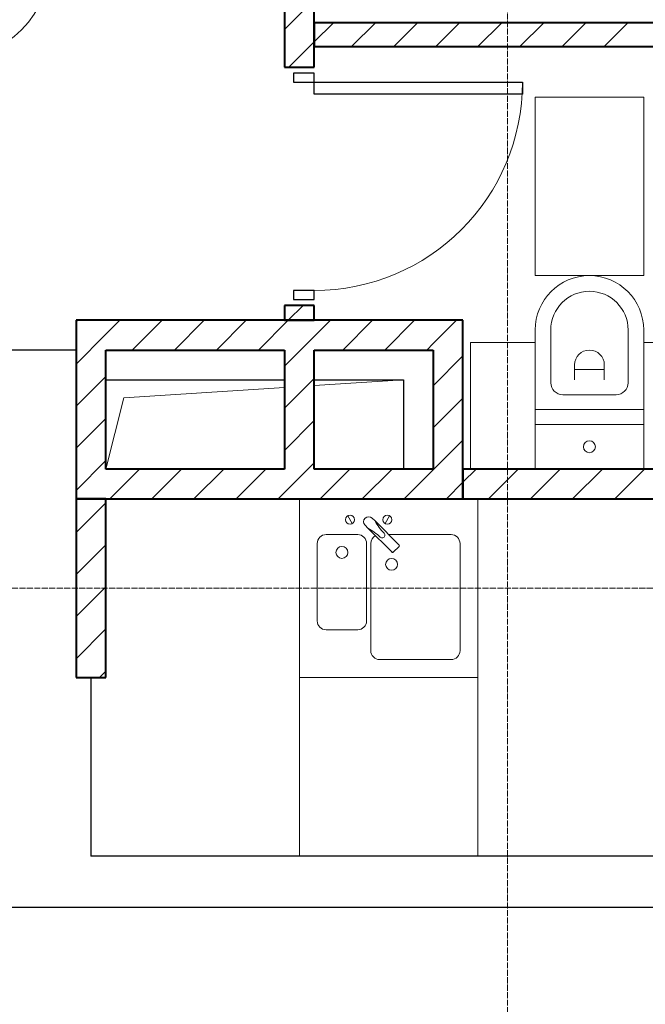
# Model space of a CAD drawing. Header units: millimetres. Extents: x -816133 to 919604, y 87941 to 147341.
# Tile 255 of 256: x 163146 to 165248, y 122935 to 126243. Entities that reach past the tile are written whole.
import ezdxf

# ---------------------------------------------------------------- set-up
doc = ezdxf.new("R2010")
doc.units = ezdxf.units.MM
doc.linetypes.add('ADSK_Линия сетки', pattern=[25, 20, -2.5, 0, -2.5])
doc.linetypes.add('Линия сетки', pattern=[25, 20, -2.5, 0, -2.5])
for name, color, linetype, lineweight in [('A-000-M_MASS', 7, 'Continuous', 18), ('A-010-A_ROOM', 7, 'Continuous', 20), ('A-200-M_WALL', 7, 'Continuous', 18), ('A-200-M_WALL_INT', 7, 'Continuous', 18), ('A-200-M_WALL_PAT', 7, 'Continuous', 40), ('A-325-M_DOOR', 7, 'Continuous', 18), ('A-700-M_FFE', 7, 'Continuous', 18), ('M-520-M_DRAINAGE_FW', 7, 'Continuous', 18), ('Z-030-M_GRID', 7, 'Continuous', 9), ('СС-011-ПОЖ-СИГНАЛИЗАЦИЯ', 1, 'Continuous', 30)]:
    doc.layers.add(name, color=color, linetype=linetype, lineweight=lineweight)

# ---------------------------------------------------------------- blocks, each defined once
blk = doc.blocks.new('13эт')
at = {"layer": 'A-000-M_MASS', "color": 9, "lineweight": 30}
for p, q in [((438745.4, 125032.9), (439345.4, 125032.9)), ((439445.4, 125032.9), (439745.4, 125032.9)), ((439745.4, 125032.9), (439745.4, 124732.9))]:
    blk.add_line(p, q, dxfattribs=at)
at = {"layer": 'A-000-M_MASS', "color": 9}
for p, q in [((439445.4, 125013.7), (439745.4, 125032.9)), ((438805.4, 124972.9), (439345.4, 125007.4)), ((438745.4, 124732.9), (438805.4, 124972.9))]:
    blk.add_line(p, q, dxfattribs=at)
at = {"layer": 'A-010-A_ROOM', "color": 9}
blk.add_circle((438214.4, 126456.9), 350, dxfattribs=at)
at = {"layer": 'A-200-M_WALL', "color": 9}
for p, q in [((438645.4, 125133.3), (436695.4, 125133.3)), ((436695.4, 125133.3), (438645.4, 125133.3)), ((438645.4, 125132.5), (436695.4, 125132.5)), ((436695.4, 125132.5), (438645.4, 125132.5)), ((438695, 123433.3), (438695, 124032.9)), ((438695, 124032.9), (438695, 123433.3)), ((438695.8, 123433.3), (438695.8, 124032.9)), ((438695.8, 124032.9), (438695.8, 123433.3)), ((438695, 123432.5), (438695, 123433.3)), ((438695, 123433.3), (438695, 123432.5)), ((443495.4, 123432.5), (438695, 123432.5)), ((438695, 123432.5), (443495.4, 123432.5)), ((439395.4, 123433.3), (438695.8, 123433.3)), ((438695.8, 123433.3), (439395.4, 123433.3)), ((443495.4, 123433.3), (439995.4, 123433.3)), ((439995.4, 123433.3), (443495.4, 123433.3))]:
    blk.add_line(p, q, dxfattribs=at)
at = {"layer": 'A-200-M_WALL_INT', "color": 9, "lineweight": 40}
for p, q in [((439345.4, 126282.9), (439345.4, 126082.9)), ((439445.4, 126082.9), (439445.4, 126282.9)), ((443495.4, 126232.9), (439445.4, 126232.9)), ((439445.4, 126232.9), (439445.4, 126152.9)), ((439445.4, 126152.9), (443495.4, 126152.9)), ((439345.4, 126082.9), (439445.4, 126082.9)), ((439345.4, 125282.9), (439345.4, 125232.9)), ((439445.4, 125282.9), (439345.4, 125282.9)), ((439445.4, 125232.9), (439445.4, 125282.9)), ((438645.4, 125232.9), (438645.4, 124632.9)), ((438745.4, 125232.9), (438645.4, 125232.9)), ((439845.4, 125232.9), (438745.4, 125232.9)), ((439345.4, 125232.9), (439445.4, 125232.9)), ((439945.4, 125232.9), (439845.4, 125232.9)), ((439945.4, 124632.9), (439945.4, 125232.9)), ((438745.4, 124732.9), (438745.4, 125132.9)), ((438745.4, 125132.9), (439345.4, 125132.9)), ((439345.4, 125132.9), (439345.4, 124732.9)), ((439445.4, 125132.9), (439845.4, 125132.9)), ((439445.4, 124732.9), (439445.4, 125132.9)), ((439845.4, 125132.9), (439845.4, 124732.9)), ((439345.4, 124732.9), (438745.4, 124732.9)), ((439845.4, 124732.9), (439445.4, 124732.9)), ((441445.4, 124732.9), (439945.4, 124732.9)), ((439945.4, 124732.9), (439945.4, 124632.9)), ((438645.4, 124632.9), (438745.4, 124632.9)), ((438645.4, 124632.9), (438645.4, 124032.9)), ((438745.4, 124632.9), (438645.4, 124632.9)), ((438745.4, 124632.9), (439845.4, 124632.9)), ((438745.4, 124032.9), (438745.4, 124632.9)), ((439845.4, 124632.9), (439945.4, 124632.9)), ((439945.4, 124632.9), (441445.4, 124632.9)), ((438645.4, 124032.9), (438745.4, 124032.9))]:
    blk.add_line(p, q, dxfattribs=at)
at = {"layer": 'A-200-M_WALL_PAT', "color": 9, "linetype": 'Continuous', "lineweight": 9}
for p, q in [((439345.4, 126210.1), (439418.3, 126282.9)), ((439445.4, 126168.6), (439509.7, 126232.9)), ((439571.1, 126152.9), (439651.1, 126232.9)), ((439712.5, 126152.9), (439792.5, 126232.9)), ((439854, 126152.9), (439934, 126232.9)), ((439995.4, 126152.9), (440075.4, 126232.9)), ((440136.8, 126152.9), (440216.8, 126232.9)), ((440278.2, 126152.9), (440358.2, 126232.9)), ((440419.6, 126152.9), (440499.6, 126232.9)), ((439359.7, 126082.9), (439445.4, 126168.6)), ((439358.2, 125232.9), (439408.2, 125282.9)), ((438645.4, 125227.2), (438651.1, 125232.9)), ((438745.4, 125185.8), (438792.5, 125232.9)), ((438834, 125132.9), (438934, 125232.9)), ((438975.4, 125132.9), (439075.4, 125232.9)), ((439116.8, 125132.9), (439216.8, 125232.9)), ((439258.2, 125132.9), (439358.2, 125232.9)), ((439399.6, 125132.9), (439499.6, 125232.9)), ((439541.1, 125132.9), (439641.1, 125232.9)), ((439682.5, 125132.9), (439782.5, 125232.9)), ((439845.4, 125154.4), (439923.9, 125232.9)), ((438645.4, 125085.8), (438745.4, 125185.8)), ((439345.4, 125078.7), (439399.6, 125132.9)), ((439823.9, 125132.9), (439845.4, 125154.4)), ((439845.4, 125013), (439945.4, 125113)), ((438645.4, 124944.4), (438745.4, 125044.4)), ((439345.4, 124937.3), (439445.4, 125037.3)), ((439845.4, 124871.6), (439945.4, 124971.6)), ((438645.4, 124803), (438745.4, 124903)), ((439345.4, 124795.8), (439445.4, 124895.8)), ((439845.4, 124730.2), (439945.4, 124830.2)), ((438645.4, 124661.5), (438745.4, 124761.5)), ((438758.2, 124632.9), (438858.2, 124732.9)), ((438899.6, 124632.9), (438999.6, 124732.9)), ((439041.1, 124632.9), (439141.1, 124732.9)), ((439182.5, 124632.9), (439282.5, 124732.9)), ((439323.9, 124632.9), (439423.9, 124732.9)), ((439423.9, 124732.9), (439445.4, 124754.4)), ((439465.3, 124632.9), (439565.3, 124732.9)), ((439606.8, 124632.9), (439706.8, 124732.9)), ((439748.2, 124632.9), (439845.4, 124730.2)), ((439945.4, 124688.7), (439989.6, 124732.9)), ((440031, 124632.9), (440131, 124732.9)), ((440172.4, 124632.9), (440272.4, 124732.9)), ((440313.9, 124632.9), (440413.9, 124732.9)), ((440455.3, 124632.9), (440555.3, 124732.9)), ((439889.6, 124632.9), (439945.4, 124688.7)), ((438645.4, 124520.1), (438745.4, 124620.1)), ((438645.4, 124378.7), (438745.4, 124478.7)), ((438645.4, 124237.3), (438745.4, 124337.3)), ((438645.4, 124095.8), (438745.4, 124195.8)), ((438723.9, 124032.9), (438745.4, 124054.4))]:
    blk.add_line(p, q, dxfattribs=at)
at = {"layer": 'A-325-M_DOOR', "color": 9, "lineweight": 30}
for p, q in [((439445.4, 126062.9), (439375.4, 126062.9)), ((439375.4, 126062.9), (439375.4, 126032.9)), ((439445.4, 126032.9), (439445.4, 126062.9)), ((439375.4, 126032.9), (439445.4, 126032.9)), ((439445.4, 126032.9), (440145.4, 126032.9)), ((439445.4, 126032.9), (440145.4, 126032.9)), ((439445.4, 125992.9), (439445.4, 126032.9)), ((440145.4, 126032.9), (440145.4, 125992.9)), ((440145.4, 125992.9), (439445.4, 125992.9)), ((439375.4, 125332.9), (439375.4, 125302.9)), ((439445.4, 125332.9), (439375.4, 125332.9)), ((439445.4, 125302.9), (439445.4, 125332.9)), ((439375.4, 125302.9), (439445.4, 125302.9))]:
    blk.add_line(p, q, dxfattribs=at)
at = {"layer": 'A-325-M_DOOR', "color": 9, "lineweight": 9}
blk.add_arc((439445.4, 126032.9), 700, 270, 0, dxfattribs=at)
at = {"layer": 'A-700-M_FFE', "color": 9, "lineweight": 9}
for p, q in [((440552.9, 125982.9), (440187.9, 125982.9)), ((440187.9, 125982.9), (440187.9, 125382.9)), ((440552.9, 125382.9), (440552.9, 125982.9)), ((440187.9, 125382.9), (440552.9, 125382.9)), ((440187.9, 125157.9), (439970.4, 125157.9)), ((439970.4, 125157.9), (439970.4, 124732.9)), ((440770.4, 125157.9), (440552.9, 125157.9)), ((439995.4, 124032.9), (439395.4, 124032.9)), ((439395.4, 124032.9), (439395.4, 123432.9)), ((439995.4, 123432.9), (439995.4, 124032.9)), ((439395.4, 123432.9), (439995.4, 123432.9))]:
    blk.add_line(p, q, dxfattribs=at)
at = {"layer": 'M-520-M_DRAINAGE_FW', "color": 9}
for p, q in [((440187.9, 124932.9), (440187.9, 125200.4)), ((440240.4, 125200.4), (440240.4, 125022.9)), ((440500.4, 125022.9), (440500.4, 125200.4)), ((440552.9, 125200.4), (440552.9, 124932.9)), ((440320.4, 125082.9), (440320.4, 125032.9)), ((440320.4, 125067.9), (440420.4, 125067.9)), ((440420.4, 125032.9), (440420.4, 125082.9)), ((440280.4, 124982.9), (440460.4, 124982.9)), ((440552.9, 124932.9), (440187.9, 124932.9)), ((440187.9, 124882.9), (440187.9, 124932.9)), ((440187.9, 124932.9), (440552.9, 124932.9)), ((440552.9, 124932.9), (440552.9, 124882.9)), ((440187.9, 124882.9), (440552.9, 124882.9)), ((440187.9, 124732.9), (440187.9, 124882.9)), ((440552.9, 124882.9), (440187.9, 124882.9)), ((440552.9, 124882.9), (440552.9, 124732.9)), ((439395.4, 124632.9), (439395.4, 124032.9)), ((439395.4, 124632.9), (439395.4, 124032.9)), ((439995.4, 124032.9), (439995.4, 124632.9)), ((439558.7, 124576.2), (439572.8, 124549.7)), ((439649.7, 124558.8), (439640.4, 124568)), ((439698.1, 124576.2), (439684, 124549.7)), ((439616.4, 124544), (439625.6, 124534.7)), ((439625.6, 124534.7), (439706.8, 124453.5)), ((439730.9, 124477.6), (439649.7, 124558.8)), ((439591.4, 124512.9), (439485.4, 124512.9)), ((439905.4, 124512.9), (439695.5, 124512.9)), ((439455.4, 124482.9), (439455.4, 124222.9)), ((439621.4, 124222.9), (439621.4, 124482.9)), ((439635.4, 124482.9), (439635.4, 124122.9)), ((439711.1, 124453.5), (439730.9, 124473.3)), ((439935.4, 124122.9), (439935.4, 124482.9)), ((439485.4, 124192.9), (439591.4, 124192.9)), ((439665.4, 124092.9), (439905.4, 124092.9)), ((439395.4, 124032.9), (439995.4, 124032.9))]:
    blk.add_line(p, q, dxfattribs=at)
for centre, radius, start, end in [((440370.4, 125200.4), 182.5, 0, 180), ((440370.4, 125200.4), 130, 0, 180), ((440370.4, 125082.9), 50, 0, 180), ((440280.4, 125022.9), 40, 180, 270), ((440460.4, 125022.9), 40, 270, 0), ((440370.4, 124807.9), 20, 0, 180), ((440370.4, 124807.9), 20, 180, 0), ((439565.7, 124562.9), 15, 0, 180), ((439565.7, 124562.9), 15, 180, 0), ((439628.4, 124556), 17, 45, 225), ((439691.1, 124562.9), 15, 0, 180), ((439691.1, 124562.9), 15, 180, 0), ((439523.9, 124352.7), 208.5, 46.5946, 60.8177), ((439831.7, 124660.4), 208.5, 209.1823, 223.4054), ((439485.4, 124482.9), 30, 90, 180), ((439591.4, 124482.9), 30, 0, 90), ((439665.4, 124482.9), 30, 118.5511, 180), ((439673.7, 124510.7), 9.19, 225, 45), ((439905.4, 124482.9), 30, 0, 90), ((439538.4, 124452.9), 20, 0, 180), ((439728.7, 124475.5), 3, 315, 45), ((439728.7, 124475.5), 3, 315, 45), ((439538.4, 124452.9), 20, 180, 0), ((439705.4, 124412.9), 20, 0, 180), ((439708.9, 124455.7), 3, 225, 315), ((439708.9, 124455.7), 3, 225, 315), ((439705.4, 124412.9), 20, 180, 0), ((439485.4, 124222.9), 30, 180, 270), ((439591.4, 124222.9), 30, 270, 0), ((439665.4, 124122.9), 30, 180, 270), ((439905.4, 124122.9), 30, 270, 0)]:
    blk.add_arc(centre, radius, start, end, dxfattribs=at)
at = {"layer": 'Z-030-M_GRID', "color": 9, "linetype": 'Линия сетки'}
blk.add_line((440095.4, 117558.7), (440095.4, 138582.9), dxfattribs=at)
at = {"layer": 'Z-030-M_GRID', "color": 9, "linetype": 'ADSK_Линия сетки'}
blk.add_line((443695.4, 124332.9), (399384.3, 124332.9), dxfattribs=at)

msp = doc.modelspace()

# ---------------------------------------------------------------- linework, layer by layer
at = {"layer": 'СС-011-ПОЖ-СИГНАЛИЗАЦИЯ', "ltscale": 100}
msp.add_lwpolyline([(163131.3, 127983.2), (163131.3, 126993), (162734.9, 126993), (162734.9, 125788.8), (158333.1, 125788.8), (158333.1, 125083.2), (157215.3, 125083.2), (157215.3, 123201.7), (155685.6, 123201.7), (155685.6, 122525.6), (159921.6, 122525.6), (159921.6, 123260.5), (165863.8, 123260.5)], dxfattribs=at)

# ---------------------------------------------------------------- block references
at = {"layer": 'СС-011-ПОЖ-СИГНАЛИЗАЦИЯ', "color": 9, "lineweight": 30}
msp.add_blockref('13эт', (-275309.7, 0), dxfattribs=at)

doc.saveas('drawing.dxf')
